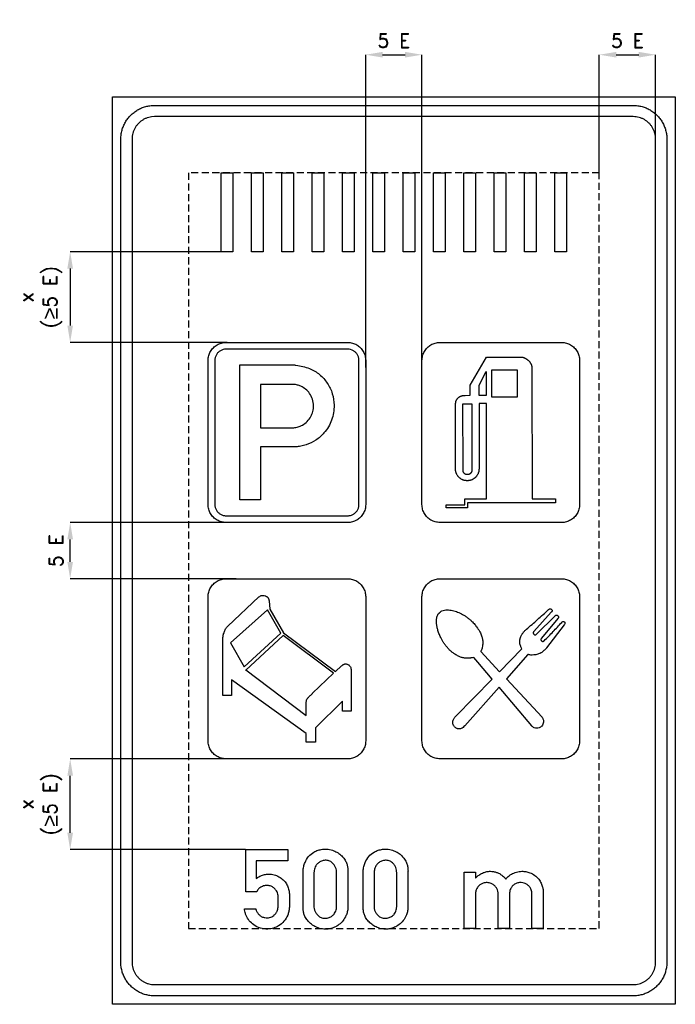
# Model space of a CAD drawing. Header units: millimetres. Extents: x 577 to 2906, y 933 to 4432.
import ezdxf

# ---------------------------------------------------------------- set-up
doc = ezdxf.new("R2010")
doc.units = ezdxf.units.MM
doc.header["$LTSCALE"] = 5
doc.linetypes.add('ČÁRKOVANÁX2', pattern=[1.5, 1, -0.5])
doc.layers.add('Kóty', color=2, linetype='Continuous')
doc.layers.add('Značka', color=7, linetype='Continuous')
doc.styles.get("Standard").update_dxf_attribs({"font": 'romand.shx', "height": 50})
doc.dimstyles.get("Standard").update_dxf_attribs({"dimtxt": 50, "dimasz": 60, "dimexe": 0.18, "dimexo": 0.0625, "dimgap": 25, "dimtad": 1, "dimdec": 0, "dimzin": 0, "dimdsep": 46, "dimtxsty": 'Standard', "dimcen": 0.09, "dimadec": 0, "dimazin": 0, "dimtfac": 1, "dimtdec": 0, "dimtofl": 0, "dimtmove": 0, "dimatfit": 3, "dimfxl": 1, "dimtolj": 1, "dimtzin": 0, "dimarcsym": 0})

# ---------------------------------------------------------------- blocks, each defined once
blk = doc.blocks.new('*D0')
at = {"layer": 'Defpoints', "color": 0, "transparency": 16777216}
for p in [(2836.4, 4307.7), (2636.4, 3887.7), (2836.4, 3909.2)]:
    blk.add_point(p, dxfattribs=at)
at = {"layer": 'Kóty', "color": 0, "lineweight": -2, "transparency": 16777216}
for p, q in [((2636.4, 3887.7), (2636.4, 4307.9)), ((2696.4, 4307.7), (2776.4, 4307.7)), ((2836.4, 3909.3), (2836.4, 4307.9))]:
    blk.add_line(p, q, dxfattribs=at)
at = {"layer": 'Kóty', "color": 0, "transparency": 16777216}
for points in [[(2696.4, 4317.7), (2696.4, 4297.7), (2636.4, 4307.7)], [(2776.4, 4317.7), (2776.4, 4297.7), (2836.4, 4307.7)]]:
    blk.add_solid(points, dxfattribs=at)
at = {"layer": 'Kóty', "color": 0, "transparency": 16777216, "insert": (2736.4, 4357.7), "char_height": 50, "attachment_point": 5}
blk.add_mtext('\\A1;5 E', dxfattribs=at)
blk = doc.blocks.new('*D1')
at = {"layer": 'Defpoints', "color": 0, "transparency": 16777216}
for p in [(756.4, 2645.2), (1345.2, 2645.2), (1346.2, 2445.2)]:
    blk.add_point(p, dxfattribs=at)
at = {"layer": 'Kóty', "color": 0, "lineweight": -2, "transparency": 16777216}
for p, q in [((1345.1, 2645.2), (756.2, 2645.2)), ((756.4, 2505.2), (756.4, 2585.2)), ((1346.1, 2445.2), (756.2, 2445.2))]:
    blk.add_line(p, q, dxfattribs=at)
at = {"layer": 'Kóty', "color": 0, "transparency": 16777216}
for points in [[(746.4, 2585.2), (766.4, 2585.2), (756.4, 2645.2)], [(746.4, 2505.2), (766.4, 2505.2), (756.4, 2445.2)]]:
    blk.add_solid(points, dxfattribs=at)
at = {"layer": 'Kóty', "color": 0, "transparency": 16777216, "insert": (706.4, 2545.2), "char_height": 50, "attachment_point": 5, "rotation": 90}
blk.add_mtext('\\A1;5 E', dxfattribs=at)
blk = doc.blocks.new('*D2')
at = {"layer": 'Defpoints', "color": 0, "transparency": 16777216}
for p in [(2006.4, 4307.7), (1806.4, 3195.5), (2006.4, 3195.5)]:
    blk.add_point(p, dxfattribs=at)
at = {"layer": 'Kóty', "color": 0, "lineweight": -2, "transparency": 16777216}
for p, q in [((1806.4, 3195.6), (1806.4, 4307.9)), ((1866.4, 4307.7), (1946.4, 4307.7)), ((2006.4, 3195.6), (2006.4, 4307.9))]:
    blk.add_line(p, q, dxfattribs=at)
at = {"layer": 'Kóty', "color": 0, "transparency": 16777216}
for points in [[(1866.4, 4317.7), (1866.4, 4297.7), (1806.4, 4307.7)], [(1946.4, 4317.7), (1946.4, 4297.7), (2006.4, 4307.7)]]:
    blk.add_solid(points, dxfattribs=at)
at = {"layer": 'Kóty', "color": 0, "transparency": 16777216, "insert": (1906.4, 4357.7), "char_height": 50, "attachment_point": 5}
blk.add_mtext('\\A1;5 E', dxfattribs=at)
blk = doc.blocks.new('*D3')
at = {"layer": 'Defpoints', "color": 0, "transparency": 16777216}
for p in [(1313.7, 3607.7), (756.4, 3285.2), (1313.7, 3285.2)]:
    blk.add_point(p, dxfattribs=at)
at = {"layer": 'Kóty', "color": 0, "lineweight": -2, "transparency": 16777216}
for p, q in [((1313.6, 3607.7), (756.2, 3607.7)), ((756.4, 3547.7), (756.4, 3345.2)), ((1313.6, 3285.2), (756.2, 3285.2))]:
    blk.add_line(p, q, dxfattribs=at)
at = {"layer": 'Kóty', "color": 0, "transparency": 16777216}
for points in [[(746.4, 3547.7), (766.4, 3547.7), (756.4, 3607.7)], [(746.4, 3345.2), (766.4, 3345.2), (756.4, 3285.2)]]:
    blk.add_solid(points, dxfattribs=at)
at = {"layer": 'Kóty', "color": 0, "transparency": 16777216, "insert": (651.6, 3446.4), "char_height": 50, "width": 304.646, "attachment_point": 5, "rotation": 90}
blk.add_mtext('\\A1;x\\P({\\fArial|b0|i0|c238|p34;\\H1.08333x;≥\\Fromand|c238;\\H0.92308x;5 E)}', dxfattribs=at)
blk = doc.blocks.new('*D4')
at = {"layer": 'Defpoints', "color": 0, "transparency": 16777216}
for p in [(756.4, 1805.2), (1345.3, 1805.2), (1380, 1482.7)]:
    blk.add_point(p, dxfattribs=at)
at = {"layer": 'Kóty', "color": 0, "lineweight": -2, "transparency": 16777216}
for p, q in [((1345.2, 1805.2), (756.2, 1805.2)), ((756.4, 1542.7), (756.4, 1745.2)), ((1379.9, 1482.7), (756.2, 1482.7))]:
    blk.add_line(p, q, dxfattribs=at)
at = {"layer": 'Kóty', "color": 0, "transparency": 16777216}
for points in [[(746.4, 1745.2), (766.4, 1745.2), (756.4, 1805.2)], [(746.4, 1542.7), (766.4, 1542.7), (756.4, 1482.7)]]:
    blk.add_solid(points, dxfattribs=at)
at = {"layer": 'Kóty', "color": 0, "transparency": 16777216, "insert": (651.6, 1643.9), "char_height": 50, "width": 312.556, "attachment_point": 5, "rotation": 90}
blk.add_mtext('\\A1;x\\P({\\fArial|b0|i0|c238|p34;\\H1.08333x;≥\\Fromand|c238;\\H0.92308x;5 E)}', dxfattribs=at)

msp = doc.modelspace()

# ---------------------------------------------------------------- linework, layer by layer
at = {"layer": 'Značka', "color": 5}
for points in [[(906.4, 932.7), (906.4, 4157.7), (2906.4, 4157.7), (2906.4, 932.7), (906.4, 932.7)], [(1292.4, 3607.7), (1292.4, 3887.6), (1334.9, 3887.6), (1334.9, 3607.7), (1292.4, 3607.7)], [(1400.2, 3607.7), (1400.2, 3887.6), (1442.6, 3887.6), (1442.6, 3607.7), (1400.2, 3607.7)], [(1508, 3607.7), (1508, 3887.6), (1550.4, 3887.6), (1550.4, 3607.7), (1508, 3607.7)], [(1615.7, 3607.7), (1615.7, 3887.6), (1658.2, 3887.6), (1658.2, 3607.7), (1615.7, 3607.7)], [(1723.5, 3607.7), (1723.5, 3887.6), (1766, 3887.6), (1766, 3607.7), (1723.5, 3607.7)], [(1831.3, 3607.7), (1831.3, 3887.6), (1873.7, 3887.6), (1873.7, 3607.7), (1831.3, 3607.7)], [(1939.1, 3607.7), (1939.1, 3887.6), (1981.5, 3887.6), (1981.5, 3607.7), (1939.1, 3607.7)], [(2046.8, 3607.7), (2046.8, 3887.6), (2089.3, 3887.6), (2089.3, 3607.7), (2046.8, 3607.7)], [(2154.6, 3607.7), (2154.6, 3887.6), (2197, 3887.6), (2197, 3607.7), (2154.6, 3607.7)], [(2262.4, 3607.7), (2262.4, 3887.6), (2304.8, 3887.6), (2304.8, 3607.7), (2262.4, 3607.7)], [(2370.1, 3607.7), (2370.1, 3887.6), (2412.6, 3887.6), (2412.6, 3607.7), (2370.1, 3607.7)], [(2477.9, 3607.7), (2477.9, 3887.6), (2520.4, 3887.6), (2520.4, 3607.7), (2477.9, 3607.7)]]:
    msp.add_lwpolyline(points, dxfattribs=at)
for points in [[(1056.4, 962.7), (1055.9, 962.7), (1055.5, 962.7, -0.032207), (1040, 963.8, -0.035399), (1024.7, 966.9, -0.036245), (1010, 971.9, -0.034411), (996.1, 978.9, -0.033707), (983.2, 987.5, -0.034086), (971.5, 997.8, -0.03418), (961.2, 1009.5, -0.034255), (952.6, 1022.4, -0.03402), (945.7, 1036.3, -0.033375), (940.6, 1051, -0.034152), (937.4, 1066.2, -0.036782), (936.4, 1081.7), (936.4, 1082.2), (936.4, 1082.7), (936.4, 4007.7), (936.4, 4008.1), (936.4, 4008.6, -0.032207), (937.5, 4024.1, -0.035399), (940.6, 4039.3, -0.036245), (945.6, 4054.1, -0.034411), (952.6, 4067.9, -0.033707), (961.3, 4080.9, -0.034086), (971.5, 4092.5, -0.03418), (983.2, 4102.8, -0.034255), (996.1, 4111.4, -0.03402), (1010, 4118.4, -0.033375), (1024.7, 4123.4, -0.034152), (1040, 4126.6, -0.036782), (1055.5, 4127.7), (1055.9, 4127.7), (1056.4, 4127.7), (2756.4, 4127.7), (2756.9, 4127.7), (2757.3, 4127.7, -0.032207), (2772.8, 4126.6, -0.035399), (2788.1, 4123.4, -0.036245), (2802.8, 4118.4, -0.034411), (2816.7, 4111.4, -0.033707), (2829.6, 4102.8, -0.034086), (2841.2, 4092.5, -0.03418), (2851.5, 4080.9, -0.034255), (2860.2, 4067.9, -0.03402), (2867.1, 4054.1, -0.033375), (2872.1, 4039.3, -0.034152), (2875.4, 4024.1, -0.036782), (2876.4, 4008.6), (2876.4, 4008.1), (2876.4, 4007.7), (2876.4, 1082.7), (2876.4, 1082.2), (2876.4, 1081.7, -0.032207), (2875.3, 1066.2, -0.035399), (2872.1, 1051, -0.036245), (2867.2, 1036.3, -0.034411), (2860.2, 1022.4, -0.033707), (2851.5, 1009.5, -0.034086), (2841.2, 997.8, -0.03418), (2829.6, 987.5, -0.034255), (2816.7, 978.9, -0.03402), (2802.8, 972, -0.033375), (2788.1, 966.9, -0.034152), (2772.8, 963.7, -0.036782), (2757.3, 962.7), (2756.9, 962.7), (2756.4, 962.7), (1056.4, 962.7)], [(1056.4, 1002.7), (2756.4, 1002.7), (2756.7, 1002.7), (2757, 1002.7, 0.032183), (2767.4, 1003.4, 0.035493), (2777.5, 1005.5, 0.036297), (2787.3, 1008.8, 0.034425), (2796.6, 1013.5, 0.033754), (2805.2, 1019.2, 0.034097), (2813, 1026.1, 0.034211), (2819.8, 1033.9, 0.03418), (2825.6, 1042.5, 0.034014), (2830.2, 1051.8, 0.03347), (2833.6, 1061.6, 0.034124), (2835.7, 1071.7, 0.036764), (2836.4, 1082), (2836.4, 1082.4), (2836.4, 1082.7), (2836.4, 4007.7), (2836.4, 4008), (2836.4, 4008.3, 0.032183), (2835.7, 4018.6, 0.035493), (2833.6, 4028.8, 0.036297), (2830.2, 4038.6, 0.034425), (2825.6, 4047.9, 0.033754), (2819.8, 4056.5, 0.034097), (2813, 4064.2, 0.034211), (2805.2, 4071.1, 0.03418), (2796.6, 4076.9, 0.034014), (2787.3, 4081.5, 0.03347), (2777.5, 4084.8, 0.034124), (2767.3, 4087, 0.036764), (2757, 4087.7), (2756.7, 4087.7), (2756.4, 4087.7), (1056.4, 4087.7), (1056.1, 4087.7), (1055.8, 4087.7), (1045.4, 4086.9, 0.035493), (1035.3, 4084.8, 0.036297), (1025.5, 4081.5, 0.034425), (1016.2, 4076.9, 0.033754), (1007.6, 4071.1, 0.034097), (999.8, 4064.2, 0.034211), (993, 4056.5, 0.03418), (987.2, 4047.9, 0.034014), (982.6, 4038.6, 0.03347), (979.2, 4028.8, 0.034124), (977.1, 4018.6, 0.036764), (976.4, 4008.3, 0.001553), (976.4, 4008), (976.4, 4007.7), (976.4, 1082.7), (976.4, 1082.4), (976.4, 1082, 0.032183), (977.1, 1071.7, 0.035493), (979.2, 1061.6, 0.036297), (982.5, 1051.7, 0.034425), (987.2, 1042.5, 0.033754), (993, 1033.9, 0.034097), (999.8, 1026.1, 0.034211), (1007.6, 1019.2, 0.03418), (1016.2, 1013.5, 0.034014), (1025.5, 1008.9, 0.03347), (1035.3, 1005.5, 0.034124), (1045.4, 1003.4, 0.036764), (1055.8, 1002.7), (1056.1, 1002.7), (1056.4, 1002.7)], [(1310.4, 2645.2), (1310.1, 2645.2), (1309.9, 2645.2, -0.032205), (1301.6, 2645.8, -0.035467), (1293.5, 2647.4, -0.036263), (1285.7, 2650.1, -0.034446), (1278.2, 2653.8, -0.033748), (1271.4, 2658.4, -0.034108), (1265.1, 2663.9, -0.034171), (1259.6, 2670.1, -0.034262), (1255.1, 2677, -0.034003), (1251.3, 2684.4, -0.033458), (1248.7, 2692.3, -0.034145), (1246.9, 2700.4, -0.036754), (1246.4, 2708.7), (1246.4, 2708.9), (1246.4, 2709.2), (1246.4, 3221.2), (1246.4, 3221.4), (1246.4, 3221.7, -0.032205), (1247, 3229.9, -0.035467), (1248.7, 3238.1, -0.036263), (1251.3, 3245.9, -0.034446), (1255.1, 3253.3, -0.033748), (1259.7, 3260.2, -0.034108), (1265.1, 3266.4, -0.034171), (1271.4, 3271.9, -0.034262), (1278.2, 3276.5, -0.034003), (1285.7, 3280.2, -0.033458), (1293.5, 3282.9, -0.034145), (1301.6, 3284.6, -0.036754), (1309.9, 3285.2), (1310.1, 3285.2), (1310.4, 3285.2), (1742.4, 3285.2), (1742.6, 3285.2), (1742.9, 3285.2, -0.032205), (1751.2, 3284.6, -0.035467), (1759.3, 3282.9, -0.036263), (1767.1, 3280.3, -0.034446), (1774.5, 3276.5, -0.033748), (1781.4, 3271.9, -0.034108), (1787.6, 3266.4, -0.034171), (1793.1, 3260.2, -0.034262), (1797.7, 3253.3, -0.034003), (1801.4, 3245.9, -0.033458), (1804.1, 3238.1, -0.034145), (1805.8, 3229.9, -0.036754), (1806.4, 3221.7), (1806.4, 3221.4), (1806.4, 3221.2), (1806.4, 2709.2), (1806.4, 2708.9), (1806.4, 2708.7, -0.032205), (1805.8, 2700.4, -0.035467), (1804.1, 2692.3, -0.036263), (1801.5, 2684.4, -0.034446), (1797.7, 2677, -0.033748), (1793.1, 2670.1, -0.034108), (1787.6, 2663.9, -0.034171), (1781.4, 2658.4, -0.034262), (1774.5, 2653.8, -0.034003), (1767.1, 2650.1, -0.033458), (1759.3, 2647.4, -0.034145), (1751.2, 2645.7, -0.036754), (1742.9, 2645.2), (1742.6, 2645.2), (1742.4, 2645.2), (1310.4, 2645.2)], [(1310.4, 2669.2), (1742.4, 2669.2), (1742.6, 2669.2), (1742.7, 2669.2, 0.032279), (1747.9, 2669.5, 0.035412), (1752.9, 2670.6, 0.036204), (1757.9, 2672.3, 0.034382), (1762.5, 2674.6, 0.03369), (1766.8, 2677.5, 0.034129), (1770.7, 2680.9, 0.03425), (1774.1, 2684.8, 0.034301), (1777, 2689.1, 0.034032), (1779.3, 2693.7, 0.033364), (1781, 2698.6, 0.034117), (1782, 2703.7, 0.036723), (1782.4, 2708.9), (1782.4, 2709), (1782.4, 2709.2), (1782.4, 3221.2), (1782.4, 3221.3), (1782.4, 3221.5, 0.032279), (1782, 3226.7, 0.035412), (1781, 3231.7, 0.036204), (1779.3, 3236.6, 0.034382), (1777, 3241.3, 0.03369), (1774.1, 3245.6, 0.034129), (1770.7, 3249.5, 0.03425), (1766.8, 3252.9, 0.034301), (1762.5, 3255.8, 0.034032), (1757.9, 3258.1), (1752.9, 3259.8), (1747.9, 3260.8), (1742.7, 3261.2), (1742.6, 3261.2), (1742.4, 3261.2), (1310.4, 3261.2), (1310.2, 3261.2), (1310.1, 3261.2), (1304.9, 3260.8), (1299.8, 3259.8), (1294.9, 3258.1), (1290.3, 3255.8), (1286, 3252.9), (1282.1, 3249.5, 0.03425), (1278.7, 3245.6, 0.034301), (1275.8, 3241.3, 0.034032), (1273.5, 3236.6, 0.033364), (1271.8, 3231.7, 0.034117), (1270.7, 3226.7, 0.036723), (1270.4, 3221.5), (1270.4, 3221.3), (1270.4, 3221.2), (1270.4, 2709.2), (1270.4, 2709), (1270.4, 2708.9, 0.032279), (1270.8, 2703.7, 0.035412), (1271.8, 2698.6, 0.036204), (1273.5, 2693.7, 0.034382), (1275.8, 2689.1, 0.03369), (1278.7, 2684.8, 0.034129), (1282.1, 2680.9, 0.03425), (1286, 2677.5, 0.034301), (1290.3, 2674.6, 0.034032), (1294.9, 2672.3, 0.033364), (1299.8, 2670.6, 0.034117), (1304.9, 2669.5, 0.036723), (1310.1, 2669.2), (1310.2, 2669.2), (1310.4, 2669.2)], [(1358.8, 2725.2), (1358.8, 3205.2), (1552.9, 3205.2), (1555.8, 3204.8), (1558.7, 3204.4, -0.025356), (1583.3, 3199.9, -0.042941), (1607, 3192.2, -0.079593), (1642.4, 3171, -0.076485), (1669.8, 3139.9, -0.076894), (1687.8, 3102.9, -0.075727), (1694, 3062.1, -0.094029), (1685.4, 3009.3, -0.098357), (1658.1, 2963.6, -0.073304), (1629.2, 2937.9, -0.067683), (1594.3, 2921.2, -0.034219), (1576.2, 2916.2, -0.037913), (1557.7, 2913.9), (1554.6, 2913.7), (1551.5, 2913.6), (1432.3, 2913.6), (1432.3, 2725.2), (1358.8, 2725.2)], [(1432.3, 3136.2), (1432.3, 2981.8), (1546, 2981.8), (1548.2, 2981.8), (1550.5, 2981.9, 0.067141), (1566.4, 2984.7, 0.057706), (1581.4, 2991.5, 0.0717), (1598.6, 3004.6, 0.074477), (1611.3, 3021.9, 0.068296), (1618.6, 3040.1, 0.065355), (1620.8, 3059.6, 0.077208), (1617.4, 3082.9, 0.083725), (1606.9, 3103.8, 0.073367), (1593, 3118.8, 0.06606), (1575.5, 3129.4, 0.0427), (1563.6, 3133.8, 0.049276), (1551.3, 3136), (1549.4, 3136.1), (1547.5, 3136.2), (1432.3, 3136.2)], [(1415.8, 1272.5), (1416.3, 1270.7, 0.007318), (1416.8, 1268.9, 0.061332), (1421.4, 1258.8, 0.076004), (1428.5, 1250.2, 0.081259), (1437.6, 1244, 0.074064), (1448.3, 1240.8, 0.102531), (1465.1, 1241.3, 0.117009), (1479.8, 1248.6, 0.072349), (1486.7, 1255.5, 0.058784), (1491.6, 1264.1, 0.043769), (1494, 1271.2, 0.050777), (1495.1, 1278.5, 0.011099), (1495.2, 1280.5, 0.003937), (1495.2, 1282.5), (1495.2, 1316.4, 0.008724), (1494.9, 1320.4, 0.026054), (1494.3, 1324.3, 0.068263), (1491.4, 1332.4, 0.054023), (1486.5, 1339.7, 0.069298), (1477.9, 1348, 0.080565), (1467.4, 1353.3, 0.097793), (1453.4, 1355.3, 0.091189), (1439.4, 1351.9, 0.08551), (1428.2, 1345.2, 0.103686), (1420.5, 1335.2, 0.009834), (1419.9, 1333.9), (1419.3, 1332.7), (1380, 1332.7), (1380, 1482.7), (1530, 1482.7), (1530, 1442.7), (1417.4, 1442.7), (1417.4, 1379.7), (1422.1, 1382.9, -0.015325), (1426.8, 1385.8, -0.051772), (1440, 1391.7, -0.052683), (1454.2, 1394.8, -0.065752), (1472.2, 1394.7, -0.065538), (1489.6, 1390.1, -0.069367), (1506.3, 1380.9, -0.07137), (1519.8, 1367.4, -0.059641), (1528.3, 1353.6, -0.053818), (1533.4, 1338.3, -0.024784), (1534.7, 1332, -0.033732), (1535.1, 1325.7, -0.004041), (1535.1, 1324.9), (1535.1, 1324), (1535.1, 1279.1, -0.001948), (1535.1, 1277.1, -0.005616), (1535, 1275.1, -0.045354), (1533.2, 1262.3, -0.043716), (1529.2, 1249.9, -0.080893), (1516.1, 1228.3, -0.084539), (1496.8, 1211.9, -0.069806), (1478.6, 1203.5, -0.066783), (1458.7, 1200.2, -0.084614), (1432.4, 1203.3, -0.088717), (1408.6, 1215, -0.074202), (1392.7, 1229.8, -0.070962), (1381.6, 1248.5, -0.035735), (1378, 1258.5, -0.037154), (1375.9, 1268.9, -0.004816), (1375.7, 1270.7), (1375.4, 1272.5), (1415.8, 1272.5)], [(1584.1, 1401.6, -0.001946), (1584.1, 1404.1, -0.005841), (1584.1, 1406.6, -0.048991), (1586, 1421.9, -0.049973), (1590.8, 1436.7, -0.079537), (1603.7, 1457.8, -0.089083), (1622.6, 1473.5, -0.059792), (1637, 1480.2, -0.052047), (1652.7, 1483.5, -0.062051), (1673.1, 1483.5, -0.064512), (1692.8, 1478.5, -0.055413), (1708, 1470.9, -0.055497), (1721.2, 1460.1, -0.051089), (1730.9, 1448.4, -0.054924), (1737.9, 1435, -0.045234), (1741.5, 1423.5, -0.045956), (1742.9, 1411.6, -0.012282), (1743, 1407.5, -0.004097), (1742.9, 1403.3), (1742.9, 1281.2), (1743, 1278.7, -0.007006), (1742.9, 1276.2, -0.051791), (1741.1, 1261.7, -0.049698), (1736.3, 1247.8, -0.066795), (1725.8, 1230.3, -0.065907), (1711.2, 1216.1, -0.061119), (1695.4, 1206.4, -0.06415), (1677.8, 1201, -0.069679), (1657.5, 1199.9, -0.067452), (1637.6, 1204.3, -0.056806), (1621.6, 1211.9, -0.049597), (1607.5, 1222.7, -0.048083), (1596.9, 1234.3, -0.065868), (1589.1, 1247.8, -0.054786), (1585.4, 1260.1, -0.04234), (1584.1, 1272.9, -0.009071), (1584.1, 1277.1, -0.00304), (1584.1, 1281.3), (1584.1, 1401.6)], [(1797.8, 1401.6, -0.001752), (1797.8, 1404.1, -0.006035), (1797.8, 1406.6, -0.048991), (1799.6, 1421.9, -0.049973), (1804.5, 1436.7, -0.079521), (1817.3, 1457.8, -0.089094), (1836.2, 1473.5, -0.059818), (1850.7, 1480.2, -0.052042), (1866.3, 1483.5, -0.062049), (1886.7, 1483.5, -0.064512), (1906.4, 1478.5, -0.055413), (1921.7, 1470.9, -0.055497), (1934.9, 1460.1, -0.051114), (1944.6, 1448.4, -0.054895), (1951.6, 1435, -0.045234), (1955.2, 1423.5, -0.045956), (1956.6, 1411.6, -0.012399), (1956.7, 1407.5), (1956.6, 1403.3), (1956.6, 1281.2), (1956.6, 1278.7), (1956.6, 1276.2, -0.051824), (1954.7, 1261.7, -0.04973), (1949.9, 1247.8, -0.066795), (1939.5, 1230.3, -0.065889), (1924.8, 1216.1, -0.061119), (1909, 1206.4, -0.06416), (1891.4, 1201, -0.069679), (1871.1, 1199.9, -0.067463), (1851.3, 1204.3, -0.056806), (1835.3, 1211.9, -0.049579), (1821.2, 1222.7, -0.048061), (1810.5, 1234.3, -0.065894), (1802.8, 1247.8, -0.05475), (1799.1, 1260.1, -0.04234), (1797.8, 1272.9, -0.009304), (1797.7, 1277.1), (1797.8, 1281.2), (1797.8, 1401.6)], [(1622.6, 1401.6), (1622.6, 1281.2, 0.003482), (1622.6, 1279.6, 0.009913), (1622.6, 1277.9, 0.073841), (1624.5, 1267.5, 0.05955), (1629.3, 1257.8, 0.07073), (1637.2, 1247.9, 0.094666), (1647.7, 1241.1, 0.108457), (1661.7, 1238.4, 0.087579), (1676.1, 1241.1, 0.078162), (1687.5, 1247, 0.088212), (1696.1, 1256.2, 0.06176), (1700.2, 1263.8, 0.061117), (1702.3, 1272.2, 0.025217), (1702.7, 1276.7, 0.008363), (1702.8, 1281.3), (1702.8, 1401.6, 0.005442), (1702.5, 1405.6, 0.016443), (1702.1, 1409.5, 0.058329), (1699.5, 1419.3, 0.064675), (1694.5, 1428.3, 0.088044), (1685, 1437.9, 0.097898), (1672.7, 1443.4, 0.09982), (1659.1, 1444.2, 0.088224), (1646, 1440.1, 0.074157), (1636.3, 1433.5, 0.075661), (1629.1, 1424.5, 0.052657), (1625.5, 1416.9, 0.046112), (1623.4, 1408.8, 0.014302), (1622.9, 1405.2, 0.004876), (1622.6, 1401.6)], [(1836.2, 1401.6), (1836.2, 1281.2), (1836.2, 1279.6), (1836.2, 1277.9, 0.073932), (1838.2, 1267.5, 0.05955), (1842.9, 1257.8, 0.070702), (1850.8, 1247.9, 0.094623), (1861.3, 1241.1, 0.108444), (1875.3, 1238.4, 0.087583), (1889.7, 1241.1, 0.078127), (1901.1, 1247, 0.088156), (1909.8, 1256.2, 0.06176), (1913.9, 1263.8, 0.061117), (1916, 1272.2, 0.025111), (1916.4, 1276.7, 0.00847), (1916.5, 1281.3), (1916.5, 1401.6, 0.005564), (1916.2, 1405.6, 0.016688), (1915.8, 1409.5, 0.058376), (1913.1, 1419.3, 0.064715), (1908.1, 1428.3, 0.088095), (1898.6, 1437.9, 0.097887), (1886.4, 1443.4, 0.09982), (1872.8, 1444.2, 0.08821), (1859.6, 1440.1, 0.074136), (1850, 1433.5, 0.075661), (1842.8, 1424.5, 0.052603), (1839.1, 1416.9, 0.046056), (1837.1, 1408.8, 0.014302), (1836.6, 1405.2, 0.004876), (1836.2, 1401.6)], [(2156.6, 1202.7), (2156.6, 1402.8), (2196.8, 1402.8), (2196.8, 1380.5), (2199, 1382.9, -0.009611), (2201.2, 1385.3, -0.053845), (2212.1, 1394.2, -0.054649), (2224.8, 1400.6, -0.049752), (2236.8, 1404.2, -0.049903), (2249.4, 1405.4, -0.044603), (2260.5, 1404.5, -0.045349), (2271.3, 1401.6, -0.041575), (2281.2, 1397.2, -0.034743), (2290.4, 1391.4, -0.023497), (2295.4, 1387.4, -0.033564), (2299.9, 1382.9, -0.015052), (2302.1, 1380.4), (2304.1, 1377.7), (2306.5, 1380.5, -0.011388), (2308.9, 1383.3, -0.072049), (2323.9, 1395, -0.066488), (2341.6, 1402.3, -0.035498), (2351.4, 1404.5, -0.035857), (2361.3, 1405.3, -0.050533), (2375.6, 1404.2, -0.049646), (2389.5, 1400.2, -0.068268), (2407, 1390.7, -0.073302), (2421.1, 1376.9, -0.056821), (2429.5, 1363.7, -0.048824), (2434.9, 1349.1, -0.019152), (2436.2, 1343.7, -0.025118), (2437, 1338.3), (2437.2, 1335.8), (2437.3, 1333.3), (2437.3, 1202.7), (2397.2, 1202.7), (2397.2, 1325.3), (2397.1, 1326.8), (2397.1, 1328.3, 0.050206), (2395.8, 1335.7, 0.050925), (2393.1, 1342.8, 0.067734), (2387.5, 1351.4, 0.06689), (2379.9, 1358.1, 0.073561), (2369.9, 1363.3, 0.074324), (2358.8, 1365.3, 0.080735), (2346.6, 1364.1, 0.080629), (2335.4, 1359.1, 0.070472), (2327.3, 1352.5, 0.07539), (2321.6, 1343.9, 0.050759), (2318.8, 1336.6, 0.03291), (2317.3, 1329), (2317.2, 1327.9), (2317, 1326.8), (2317, 1202.7), (2276.9, 1202.7), (2276.9, 1326.1), (2276.9, 1327.7), (2276.8, 1329.4, 0.07375), (2274.5, 1339.4, 0.06908), (2269.4, 1348.4, 0.07473), (2261.6, 1356.6, 0.073728), (2251.8, 1362.2, 0.089033), (2238, 1365.3, 0.093636), (2224.1, 1363.3, 0.073346), (2214.6, 1358.9, 0.071121), (2206.8, 1352, 0.077014), (2200.3, 1342, 0.077986), (2197.1, 1330.6), (2196.9, 1329.1), (2196.8, 1327.6), (2196.8, 1202.7), (2156.6, 1202.7)]]:
    msp.add_lwpolyline(points, format="xyb", dxfattribs=at)
at = {"layer": 'Značka', "color": 6, "linetype": 'ČÁRKOVANÁX2', "ltscale": 5}
msp.add_lwpolyline([(2636.4, 3887.7), (1176.4, 3887.7), (1176.4, 1202.7), (2636.4, 1202.7), (2636.4, 3887.7)], dxfattribs=at)
at = {"layer": 'Značka', "color": 251}
for points in [[(2070.4, 2645.2), (2070.1, 2645.2), (2069.9, 2645.2, -0.032205), (2061.6, 2645.8, -0.035467), (2053.5, 2647.4, -0.036263), (2045.7, 2650.1, -0.034446), (2038.2, 2653.8, -0.033748), (2031.4, 2658.4, -0.034108), (2025.1, 2663.9, -0.034171), (2019.6, 2670.1, -0.034262), (2015.1, 2677, -0.034003), (2011.3, 2684.4, -0.033458), (2008.7, 2692.3, -0.034145), (2006.9, 2700.4, -0.036754), (2006.4, 2708.7), (2006.4, 2708.9), (2006.4, 2709.2), (2006.4, 3221.2), (2006.4, 3221.4), (2006.4, 3221.7, -0.032205), (2007, 3229.9, -0.035467), (2008.7, 3238.1, -0.036263), (2011.3, 3245.9, -0.034446), (2015.1, 3253.3, -0.033748), (2019.7, 3260.2, -0.034108), (2025.1, 3266.4, -0.034171), (2031.4, 3271.9, -0.034262), (2038.2, 3276.5, -0.034003), (2045.7, 3280.2, -0.033458), (2053.5, 3282.9, -0.034145), (2061.6, 3284.6, -0.036754), (2069.9, 3285.2), (2070.1, 3285.2), (2070.4, 3285.2), (2502.4, 3285.2), (2502.6, 3285.2), (2502.9, 3285.2, -0.032205), (2511.2, 3284.6, -0.035467), (2519.3, 3282.9, -0.036263), (2527.1, 3280.3, -0.034446), (2534.5, 3276.5, -0.033748), (2541.4, 3271.9, -0.034108), (2547.6, 3266.4, -0.034171), (2553.1, 3260.2, -0.034262), (2557.7, 3253.3, -0.034003), (2561.4, 3245.9, -0.033458), (2564.1, 3238.1, -0.034145), (2565.8, 3229.9, -0.036754), (2566.4, 3221.7), (2566.4, 3221.4), (2566.4, 3221.2), (2566.4, 2709.2), (2566.4, 2708.9), (2566.4, 2708.7, -0.032205), (2565.8, 2700.4, -0.035467), (2564.1, 2692.3, -0.036263), (2561.5, 2684.4, -0.034446), (2557.7, 2677, -0.033748), (2553.1, 2670.1, -0.034108), (2547.6, 2663.9, -0.034171), (2541.4, 2658.4, -0.034262), (2534.5, 2653.8, -0.034003), (2527.1, 2650.1, -0.033458), (2519.3, 2647.4, -0.034145), (2511.2, 2645.7, -0.036754), (2502.9, 2645.2), (2502.6, 2645.2), (2502.4, 2645.2), (2070.4, 2645.2)], [(2480.5, 2715), (2168.5, 2715.5), (2168.5, 2697.2), (2092.3, 2697.2), (2092.3, 2708), (2158.2, 2708), (2158.2, 2729.6), (2235.8, 2729.6), (2235.8, 3067.8), (2209, 3067.8), (2209, 2836.7), (2209, 2834.3), (2209, 2834.2), (2209, 2834.1), (2208.8, 2833.2), (2208.7, 2832.4), (2208.6, 2831.6), (2208.6, 2830.9), (2208.5, 2830.1), (2208.4, 2829.4), (2208.4, 2828.8), (2208.3, 2828.2), (2208.2, 2827.5), (2208.1, 2826.8), (2207.8, 2825.6), (2207.6, 2824.4), (2207.3, 2823.3), (2206.9, 2822.3), (2206.5, 2821.2), (2206.1, 2820.2), (2205.8, 2819.3), (2205.4, 2818.5), (2204.8, 2817.5), (2204.3, 2816.5), (2203.6, 2815.2), (2202.9, 2813.9), (2202.2, 2812.8), (2201.5, 2811.8), (2200.8, 2810.8), (2200.1, 2809.9), (2199.5, 2809.1), (2198.9, 2808.4), (2198.1, 2807.5), (2197.2, 2806.6), (2196.2, 2805.5), (2195.1, 2804.3), (2194.1, 2803.4), (2193, 2802.6), (2192, 2801.8), (2190.9, 2801), (2190, 2800.4), (2189.1, 2799.9), (2188, 2799.3), (2186.9, 2798.6), (2185.5, 2797.9), (2184.1, 2797.1), (2182.9, 2796.6), (2181.7, 2796.1), (2180.5, 2795.7), (2179.3, 2795.3), (2178.4, 2795), (2177.4, 2794.8), (2176.3, 2794.6), (2175.1, 2794.4), (2173.3, 2794.1), (2171.5, 2793.9), (2170, 2793.8), (2168.5, 2793.7), (2167, 2793.7), (2165.5, 2793.8), (2164.3, 2793.8), (2163.1, 2794), (2161.6, 2794.2), (2160.1, 2794.4), (2158.2, 2794.7), (2156.3, 2795), (2154.7, 2795.4), (2153.1, 2795.9), (2151.5, 2796.4), (2149.9, 2797.1), (2148.7, 2797.6), (2147.5, 2798.2), (2146, 2799.1), (2144.5, 2800.1), (2143, 2801.1), (2141.6, 2802.2), (2140.4, 2803.2), (2139.2, 2804.3), (2138.1, 2805.4), (2137, 2806.5), (2136.1, 2807.4), (2135.3, 2808.4), (2134.2, 2809.6), (2133.3, 2810.9), (2132.2, 2812.4), (2131.3, 2813.9), (2130.6, 2815.2), (2129.9, 2816.5), (2129.2, 2817.8), (2128.7, 2819.1), (2128.2, 2820.2), (2127.9, 2821.2), (2127.5, 2822.6), (2127.1, 2824), (2126.7, 2825.3), (2126.3, 2826.5, -0.02549), (2126.1, 2827.6), (2126, 2828.8), (2125.9, 2829.9), (2125.8, 2831.1), (2125.8, 2832), (2125.7, 2833), (2125.7, 2834.1), (2125.7, 2835.3), (2125.7, 2836.4), (2125.7, 2837.6), (2125.7, 2838.5), (2125.7, 2839.4), (2125.7, 2840.3), (2125.7, 2841.1), (2125.7, 2841.8), (2125.7, 2842.5), (2125.7, 2843.2), (2125.7, 2844), (2125.7, 2844.1), (2125.7, 2844.2), (2125.7, 3055.1), (2125.7, 3062.2), (2125.7, 3062.3), (2125.7, 3062.5), (2125.7, 3063.5), (2125.7, 3064.5, -0.001516), (2125.7, 3065.5, -0.002526), (2125.8, 3066.5, -0.003635), (2125.8, 3067.4, -0.005162), (2125.9, 3068.4), (2125.9, 3069.1), (2126, 3069.8), (2126.1, 3070.7), (2126.2, 3071.6), (2126.4, 3072.8), (2126.6, 3074), (2126.9, 3075), (2127.1, 3076.1), (2127.4, 3077.1), (2127.8, 3078.1), (2128.1, 3078.9), (2128.5, 3079.6), (2128.9, 3080.6), (2129.5, 3081.4), (2130, 3082.1), (2130.5, 3082.8), (2131, 3083.4), (2131.4, 3083.9), (2131.9, 3084.5), (2132.3, 3085), (2132.7, 3085.5), (2133.1, 3085.9), (2133.7, 3086.5), (2134.2, 3087.1), (2135.3, 3088.2), (2136.4, 3089.3), (2137.4, 3090.2), (2138.4, 3091.1), (2139.5, 3091.8), (2140.7, 3092.6), (2141.6, 3093.1), (2142.5, 3093.6), (2143.8, 3094.1), (2145, 3094.6), (2146.2, 3095), (2147.4, 3095.5), (2148.4, 3095.7), (2149.4, 3095.9), (2150.3, 3096.1), (2151.3, 3096.3), (2152.1, 3096.4), (2152.9, 3096.4), (2153.8, 3096.5), (2154.6, 3096.5), (2154.7, 3096.5), (2154.9, 3096.5), (2160.1, 3096.9), (2177.5, 3097.4), (2177.5, 3133.6), (2235.3, 3233.2), (2362.4, 3233.2), (2362.5, 3233.1), (2362.6, 3233.1), (2363.3, 3232.8), (2364.1, 3232.6), (2364.8, 3232.3), (2365.5, 3232.1), (2366.2, 3231.9), (2366.9, 3231.7), (2367.5, 3231.5), (2368, 3231.3), (2368.7, 3231.1), (2369.4, 3230.8), (2370.5, 3230.3), (2371.5, 3229.8), (2372.4, 3229.4), (2373.3, 3228.9), (2374.2, 3228.5), (2375.1, 3228), (2375.7, 3227.6), (2376.4, 3227.2), (2377.1, 3226.7), (2377.9, 3226.1), (2378.8, 3225.5), (2379.8, 3224.8), (2380.5, 3224.2), (2381.2, 3223.6), (2381.9, 3223.1), (2382.5, 3222.5), (2383.1, 3222.1), (2383.6, 3221.6), (2384.3, 3221.1), (2385, 3220.5), (2385.8, 3219.7), (2386.6, 3218.8), (2387.3, 3218.1), (2388, 3217.3), (2388.6, 3216.6), (2389.2, 3215.9), (2389.7, 3215.2), (2390.1, 3214.6), (2390.6, 3213.8), (2391.1, 3213), (2391.9, 3211.6), (2392.7, 3210.2), (2393.3, 3209), (2393.9, 3207.8), (2394.4, 3206.5), (2394.9, 3205.3), (2395.2, 3204.3), (2395.6, 3203.3), (2395.9, 3202), (2396.2, 3200.8), (2396.4, 3199.6), (2396.6, 3198.4), (2396.7, 3197.4), (2396.8, 3196.4), (2396.9, 3195.4), (2397, 3194.4), (2397.1, 3193.7), (2397.1, 3192.9), (2397.2, 3192), (2397.2, 3191.2), (2397.2, 3191), (2397.2, 3190.9), (2397.7, 2729.6), (2480.5, 2729.6), (2480.5, 2715.5), (2480.5, 2715)], [(1310.4, 1805.2), (1310.1, 1805.2), (1309.9, 1805.2, -0.032205), (1301.6, 1805.8, -0.035467), (1293.5, 1807.4, -0.036263), (1285.7, 1810.1, -0.034446), (1278.2, 1813.8, -0.033748), (1271.4, 1818.4, -0.034108), (1265.1, 1823.9, -0.034171), (1259.6, 1830.1, -0.034262), (1255.1, 1837, -0.034003), (1251.3, 1844.4, -0.033458), (1248.7, 1852.3, -0.034145), (1246.9, 1860.4, -0.036754), (1246.4, 1868.7), (1246.4, 1868.9), (1246.4, 1869.2), (1246.4, 2381.2), (1246.4, 2381.4), (1246.4, 2381.7, -0.032205), (1247, 2389.9, -0.035467), (1248.7, 2398.1, -0.036263), (1251.3, 2405.9, -0.034446), (1255.1, 2413.3, -0.033748), (1259.7, 2420.2, -0.034108), (1265.1, 2426.4, -0.034171), (1271.4, 2431.9, -0.034262), (1278.2, 2436.5, -0.034003), (1285.7, 2440.2, -0.033458), (1293.5, 2442.9, -0.034145), (1301.6, 2444.6, -0.036754), (1309.9, 2445.2), (1310.1, 2445.2), (1310.4, 2445.2), (1742.4, 2445.2), (1742.6, 2445.2), (1742.9, 2445.2, -0.032205), (1751.2, 2444.6, -0.035467), (1759.3, 2442.9, -0.036263), (1767.1, 2440.3, -0.034446), (1774.5, 2436.5, -0.033748), (1781.4, 2431.9, -0.034108), (1787.6, 2426.4, -0.034171), (1793.1, 2420.2, -0.034262), (1797.7, 2413.3, -0.034003), (1801.4, 2405.9, -0.033458), (1804.1, 2398.1, -0.034145), (1805.8, 2389.9, -0.036754), (1806.4, 2381.7), (1806.4, 2381.4), (1806.4, 2381.2), (1806.4, 1869.2), (1806.4, 1868.9), (1806.4, 1868.7, -0.032205), (1805.8, 1860.4, -0.035467), (1804.1, 1852.3, -0.036263), (1801.5, 1844.4, -0.034446), (1797.7, 1837, -0.033748), (1793.1, 1830.1, -0.034108), (1787.6, 1823.9, -0.034171), (1781.4, 1818.4, -0.034262), (1774.5, 1813.8, -0.034003), (1767.1, 1810.1, -0.033458), (1759.3, 1807.4, -0.034145), (1751.2, 1805.7, -0.036754), (1742.9, 1805.2), (1742.6, 1805.2), (1742.4, 1805.2), (1310.4, 1805.2)], [(2070.4, 1805.2), (2070.1, 1805.2), (2069.9, 1805.2, -0.032205), (2061.6, 1805.8, -0.035467), (2053.5, 1807.4, -0.036263), (2045.7, 1810.1, -0.034446), (2038.2, 1813.8, -0.033748), (2031.4, 1818.4, -0.034108), (2025.1, 1823.9, -0.034171), (2019.6, 1830.1, -0.034262), (2015.1, 1837, -0.034003), (2011.3, 1844.4, -0.033458), (2008.7, 1852.3, -0.034145), (2006.9, 1860.4, -0.036754), (2006.4, 1868.7), (2006.4, 1868.9), (2006.4, 1869.2), (2006.4, 2381.2), (2006.4, 2381.4), (2006.4, 2381.7, -0.032205), (2007, 2389.9, -0.035467), (2008.7, 2398.1, -0.036263), (2011.3, 2405.9, -0.034446), (2015.1, 2413.3, -0.033748), (2019.7, 2420.2, -0.034108), (2025.1, 2426.4, -0.034171), (2031.4, 2431.9, -0.034262), (2038.2, 2436.5, -0.034003), (2045.7, 2440.2, -0.033458), (2053.5, 2442.9, -0.034145), (2061.6, 2444.6, -0.036754), (2069.9, 2445.2), (2070.1, 2445.2), (2070.4, 2445.2), (2502.4, 2445.2), (2502.6, 2445.2), (2502.9, 2445.2, -0.032205), (2511.2, 2444.6, -0.035467), (2519.3, 2442.9, -0.036263), (2527.1, 2440.3, -0.034446), (2534.5, 2436.5, -0.033748), (2541.4, 2431.9, -0.034108), (2547.6, 2426.4, -0.034171), (2553.1, 2420.2, -0.034262), (2557.7, 2413.3, -0.034003), (2561.4, 2405.9, -0.033458), (2564.1, 2398.1, -0.034145), (2565.8, 2389.9, -0.036754), (2566.4, 2381.7), (2566.4, 2381.4), (2566.4, 2381.2), (2566.4, 1869.2), (2566.4, 1868.9), (2566.4, 1868.7, -0.032205), (2565.8, 1860.4, -0.035467), (2564.1, 1852.3, -0.036263), (2561.5, 1844.4, -0.034446), (2557.7, 1837, -0.033748), (2553.1, 1830.1, -0.034108), (2547.6, 1823.9, -0.034171), (2541.4, 1818.4, -0.034262), (2534.5, 1813.8, -0.034003), (2527.1, 1810.1, -0.033458), (2519.3, 1807.4, -0.034145), (2511.2, 1805.7, -0.036754), (2502.9, 1805.2), (2502.6, 1805.2), (2502.4, 1805.2), (2070.4, 1805.2)], [(1458.4, 2378.2), (1459, 2377.5), (1459.5, 2376.8, -0.037146), (1460.8, 2374.7, -0.025568), (1461.9, 2372.4), (1462.8, 2369.8), (1463.7, 2367.2), (1465.9, 2336.8), (1514.5, 2252.9), (1699.1, 2115.9), (1720.7, 2135.2), (1723, 2137.3, -0.025462), (1725.5, 2139.2, -0.037684), (1728.2, 2140.8, -0.045788), (1731.2, 2141.9, -0.049651), (1734.2, 2142.4, -0.053091), (1737.3, 2142.3, -0.060868), (1741, 2141.4, -0.043579), (1744.5, 2139.8, -0.044803), (1747.8, 2137.5, -0.065735), (1750.5, 2134.7, -0.091122), (1753.1, 2129.3, -0.027469), (1754.4, 2123.1), (1754.4, 1975.1), (1723.4, 1975.1), (1723.4, 2010.4), (1628.4, 1915.4), (1628.4, 1864.6), (1595.2, 1864.6), (1595.2, 1895.5), (1329.3, 2085.5), (1329.3, 2030.3), (1298.4, 2030.3), (1298.4, 2223), (1298.4, 2225.4), (1298.4, 2227.8), (1298.4, 2227.9), (1298.4, 2228), (1298.7, 2230.7), (1298.9, 2233.3, -0.004837), (1299.5, 2239.5, -0.033314), (1300.5, 2245.5, -0.023601), (1301.7, 2249.5), (1303, 2253.5), (1304.4, 2257.3), (1305.9, 2261.1), (1307.3, 2264.1), (1308.8, 2266.9, -0.028286), (1312.2, 2272.2), (1316.1, 2277.2), (1427.2, 2380.5), (1429.7, 2382.4), (1432.4, 2384), (1435, 2385.1), (1437.9, 2385.7, -0.086934), (1446.1, 2385.8, -0.123163), (1453.5, 2382.7, -0.047528), (1456.1, 2380.6), (1458.4, 2378.2)], [(2205, 2149.3), (2191.1, 2165.6), (2185.8, 2164.6, -0.007611), (2180.5, 2163.7, -0.010604), (2175.8, 2163.1, -0.013761), (2171.1, 2162.7, -0.023648), (2164.2, 2162.6, -0.026646), (2157.3, 2163.2, -0.043349), (2146.4, 2165.5, -0.041134), (2136.1, 2169.7, -0.021936), (2129.7, 2173.2, -0.012198), (2123.5, 2177, -0.016576), (2114.9, 2183.1, -0.029065), (2106.9, 2189.8, -0.016289), (2102.6, 2194.2, -0.007379), (2098.4, 2198.7, -0.0111), (2091.2, 2207.1, -0.02225), (2084.5, 2216, -0.021628), (2079.2, 2224.5, -0.014381), (2074.5, 2233.4, -0.019103), (2068.2, 2247.1, -0.025184), (2063.1, 2261.2, -0.013659), (2061.2, 2267.7, -0.01544), (2059.8, 2274.3, -0.009715), (2059, 2278.8, -0.007722), (2058.4, 2283.3, -0.034329), (2057.6, 2296.1, -0.068385), (2059.3, 2308.8, -0.057632), (2062.2, 2316.6, -0.067926), (2066.9, 2323.4, -0.055675), (2071.7, 2327.7, -0.051864), (2077.3, 2331, -0.067032), (2086.6, 2333.8, -0.048541), (2096.3, 2334.5, -0.032463), (2105.3, 2333.8, -0.020285), (2114.2, 2332.2, -0.017125), (2123.7, 2329.9, -0.020464), (2133.1, 2326.8, -0.02126), (2141.9, 2323.1, -0.020827), (2150.5, 2318.7, -0.02079), (2159.6, 2313, -0.015863), (2168.4, 2306.7, -0.015819), (2177.3, 2299.4, -0.01868), (2185.7, 2291.5, -0.014559), (2191.2, 2285.8, -0.016293), (2196.2, 2279.8, -0.011147), (2200.2, 2274.5), (2204, 2269, -0.011508), (2209.4, 2261.1, -0.033046), (2214, 2252.7, -0.026609), (2216.8, 2246.1, -0.013682), (2219, 2239.3, -0.011807), (2220.5, 2233.8, -0.024082), (2221.6, 2228.3, -0.034888), (2222.3, 2220.4, -0.01963), (2222.1, 2212.5, -0.021604), (2221.4, 2205, -0.042752), (2219.8, 2197.8, -0.022844), (2218.7, 2194.6, -0.020112), (2217.3, 2191.5, -0.008657), (2216.4, 2189.7), (2215.4, 2187.8), (2215.9, 2186.9), (2282.3, 2114.8), (2361.1, 2196.2, -0.003932), (2359, 2200.5, -0.011824), (2357, 2204.9, -0.027781), (2355, 2210.5, -0.045588), (2353.9, 2216.3, -0.022839), (2353.7, 2219.2, -0.016294), (2353.7, 2222, -0.013493), (2353.9, 2224.8, -0.013694), (2354.2, 2227.5, -0.017712), (2354.8, 2230.9, -0.019665), (2355.6, 2234.3, -0.011958), (2356.3, 2236.3, -0.011165), (2357, 2238.3, -0.022482), (2358.8, 2242.6, -0.023191), (2361.1, 2246.6), (2361.9, 2248), (2362.8, 2249.4, -0.005341), (2364.7, 2252.2, -0.008952), (2366.6, 2254.9, -0.011977), (2368.3, 2257.1, -0.017526), (2370.1, 2259.2, -0.025804), (2373.6, 2262.6, -0.007811), (2377.3, 2265.8, 0.00853), (2417, 2300.2, 0.002853), (2455.7, 2335.5), (2456.6, 2336.2), (2457.6, 2336.9, -0.029851), (2458.9, 2337.7, -0.036957), (2460.4, 2338.3), (2461.1, 2338.5, -0.05098), (2461.8, 2338.6), (2462.4, 2338.6), (2463, 2338.4, -0.068416), (2464.7, 2337.7, -0.059913), (2466.2, 2336.5, -0.035319), (2467, 2335.7, -0.035075), (2467.6, 2334.8, -0.065605), (2468.4, 2333, -0.097435), (2468.6, 2331.2, -0.070837), (2468.3, 2329.9, -0.052129), (2467.8, 2328.7, -0.044374), (2466.8, 2327.3, -0.014784), (2465.6, 2326.1), (2403.2, 2257.5, 0.029285), (2402, 2255.9, 0.101651), (2401.2, 2254.2, 0.10315), (2401.4, 2252.3, 0.059766), (2402.1, 2250.5, 0.035549), (2402.8, 2249.3, 0.033295), (2403.6, 2248.3, 0.082912), (2406.1, 2246.2, 0.163237), (2409.1, 2245.6, 0.077353), (2410.4, 2245.9, 0.054852), (2411.6, 2246.5, 0.035276), (2412.6, 2247.2), (2413.6, 2248.1), (2479, 2313.8, -0.015969), (2480.2, 2314.7, -0.046883), (2481.6, 2315.5, -0.105424), (2484.6, 2316, -0.155371), (2487.3, 2315.2, -0.053812), (2488.2, 2314.5), (2489, 2313.7), (2490, 2312.6, -0.064606), (2490.9, 2311.3, -0.119445), (2491.4, 2309, -0.116828), (2490.9, 2306.6, -0.05664), (2490.2, 2305.4, -0.019121), (2489.4, 2304.4), (2431.4, 2234.3, 0.024779), (2430, 2232.3, 0.080063), (2429.1, 2230.3, 0.045718), (2428.9, 2229.3, 0.046895), (2429, 2228.2, 0.115992), (2430, 2225.6, 0.105439), (2432, 2223.6, 0.045882), (2432.9, 2223, 0.046215), (2434, 2222.7, 0.072922), (2435.7, 2222.4, 0.09058), (2437.5, 2222.8, 0.08059), (2439, 2223.7, 0.025808), (2440.4, 2224.9, 0.012153), (2472.5, 2257.3, 0.004236), (2502.8, 2290.1, -0.025807), (2504.4, 2291.6, -0.083595), (2506.2, 2292.8, -0.037882), (2506.9, 2293.1, -0.036974), (2507.7, 2293.2, -0.050038), (2508.9, 2293.2, -0.037087), (2510.1, 2293, -0.035733), (2511.1, 2292.6, -0.056105), (2512, 2292.2, -0.068194), (2512.9, 2291.4, -0.051195), (2513.5, 2290.4, -0.063086), (2514.2, 2288.9, -0.076548), (2514.4, 2287.3, -0.128357), (2513.6, 2284.4, -0.035972), (2511.7, 2281.7), (2449.3, 2199.7, -0.005252), (2447.8, 2197.8, -0.015683), (2446.3, 2196, -0.027598), (2443.1, 2192.8, -0.003454), (2439.7, 2189.9), (2437, 2187.5, -0.014295), (2434.3, 2185.2, -0.020869), (2431.7, 2183.3, -0.025231), (2428.9, 2181.7, -0.018266), (2426.3, 2180.4, -0.005477), (2423.7, 2179.3, -0.012703), (2417.5, 2176.8, -0.042831), (2411.1, 2175, -0.040042), (2404.3, 2174.3), (2397.4, 2174), (2395, 2173.9, -0.03413), (2392.6, 2174, -0.039947), (2387.5, 2175.3, 0.085887), (2382.4, 2176), (2382.4, 2176), (2382.4, 2176), (2306.1, 2089.1), (2432.9, 1952.8, -0.011633), (2434.7, 1950.3, -0.035539), (2436.3, 1947.6, -0.080395), (2437.9, 1942, -0.06121), (2437.8, 1936, -0.075989), (2435.9, 1928.3, -0.091629), (2431.7, 1921.7, -0.069344), (2427.4, 1918.1, -0.059547), (2422.2, 1915.6, -0.086772), (2413.5, 1913.9, -0.116234), (2405.1, 1915.7, -0.066093), (2400.4, 1918.5, -0.020928), (2396.2, 1922.2), (2280.3, 2059.5), (2158.4, 1922.7, -0.027326), (2152.7, 1916.8, -0.089202), (2146.1, 1912.5, -0.079181), (2140.3, 1911.2, -0.074357), (2134.3, 1911.7, -0.041794), (2131.2, 1912.7, -0.0399), (2128.3, 1914.1, -0.043065), (2125.1, 1916.4, -0.035087), (2122.2, 1919.2, -0.05291), (2118.7, 1924, -0.066973), (2116.4, 1929.4, -0.056691), (2115.5, 1934, -0.060157), (2115.8, 1938.6, -0.102505), (2119.3, 1947.3, -0.030718), (2125.2, 1955.3), (2256, 2088.1), (2205, 2149.3)], [(1380.7, 2120.3), (1380.2, 2120.9), (1594.7, 1959.6), (1594.7, 1994.4, -0.007169), (1594.7, 2001.1, -0.021106), (1595.2, 2007.8, -0.030672), (1595.9, 2012.2, -0.05739), (1597.4, 2016.5, -0.043974), (1599.1, 2019.4, -0.026813), (1601.3, 2022, -0.0182), (1604.5, 2025.4), (1607.9, 2028.6), (1609.6, 2030.2), (1611.2, 2031.8), (1613.5, 2033.9), (1615.8, 2035.9), (1616.8, 2037), (1617.9, 2038), (1692, 2109.4), (1513.4, 2243.5), (1380.7, 2120.3)]]:
    msp.add_lwpolyline(points, format="xyb", dxfattribs=at)
for points in [[(2344.5, 3090.4), (2255.1, 3090.8), (2254.6, 3188.1), (2257.9, 3188.1), (2261.2, 3188.1), (2275.5, 3188.1), (2289.8, 3188.1), (2294.2, 3188.1), (2298.5, 3188.1), (2300.8, 3188.1), (2303, 3188.1), (2307.9, 3188.1), (2312.7, 3188.1), (2325.1, 3188.1), (2337.5, 3188.1), (2340.8, 3188.1), (2344, 3188.1), (2344.5, 3090.4)], [(2234.9, 3096.9), (2209, 3096.9), (2209, 3133.6), (2234.9, 3182.4), (2234.9, 3096.9)], [(2183.6, 3067.3), (2183.6, 2833.4), (2183.6, 2829.2), (2183.6, 2829.1), (2183.6, 2829), (2183.4, 2828.5), (2183.3, 2827.9), (2183.2, 2827.4), (2183.1, 2826.9), (2183, 2826.5), (2182.9, 2826), (2182.8, 2825.7), (2182.6, 2825.3), (2182.5, 2825), (2182.3, 2824.6), (2182.2, 2824.5), (2182.2, 2824.5), (2182.2, 2824.4), (2182.1, 2824.4), (2182.1, 2824.2), (2182, 2824.1), (2181.9, 2823.8), (2181.8, 2823.5), (2181.5, 2823.1), (2181.3, 2822.7), (2181, 2822.3), (2180.7, 2821.9), (2180.4, 2821.6), (2180.2, 2821.3), (2179.8, 2821.1), (2179.5, 2820.8), (2179.4, 2820.8), (2179.4, 2820.7), (2179.3, 2820.6), (2179.2, 2820.6), (2179.1, 2820.4), (2179, 2820.2), (2178.6, 2819.8), (2178.3, 2819.4), (2177.8, 2819), (2177.3, 2818.5), (2176.7, 2818.1), (2176.2, 2817.7), (2175.8, 2817.4), (2175.3, 2817.1), (2174.8, 2816.8), (2174.2, 2816.5), (2172.8, 2816), (2171.4, 2815.7), (2170.2, 2815.4), (2169, 2815.3), (2167.8, 2815.2), (2166.6, 2815.2), (2165.7, 2815.3), (2164.7, 2815.4), (2163.6, 2815.7), (2162.4, 2816), (2161.3, 2816.4), (2160.2, 2816.9), (2159.4, 2817.4), (2158.6, 2818), (2157.8, 2818.6), (2157.1, 2819.3), (2156.6, 2819.9), (2156.1, 2820.5), (2155.5, 2821.3), (2154.9, 2822.1), (2154.6, 2822.6), (2154.2, 2823.1), (2154, 2823.6), (2153.7, 2824), (2153.4, 2824.4), (2153.2, 2824.8), (2153, 2825.2), (2152.9, 2825.5), (2152.7, 2825.9), (2152.5, 2826.4), (2152.4, 2826.9), (2152.3, 2827.4), (2152.2, 2827.9), (2152.2, 2828.4), (2152.1, 2828.9), (2152.1, 2829.4), (2152.1, 2829.8), (2152.1, 2830.2), (2152.1, 2830.5), (2152.1, 2830.9), (2152.1, 2831), (2152.1, 2831.1), (2152.1, 2834.8), (2151.6, 3067.3), (2183.6, 3067.3)], [(1374.1, 2132.5), (1504.6, 2252.3), (1457.6, 2335.2), (1326.6, 2217), (1374.1, 2132.5)]]:
    msp.add_lwpolyline(points, dxfattribs=at)

# ---------------------------------------------------------------- dimensions: what is measured, and where the dimension line sits
at = {"layer": 'Kóty'}
for base, p1, p2, picture, middle in [((2006.4, 4307.7), (1806.4, 3195.5), (2006.4, 3195.5), '*D2', (1906.4, 4357.7)), ((2836.4, 4307.7), (2636.4, 3887.7), (2836.4, 3909.2), '*D0', (2736.4, 4357.7))]:
    dim = msp.add_linear_dim(base=base, p1=p1, p2=p2, text='5 E', dimstyle='Standard', dxfattribs=at)
    dim.commit()
    dim.dimension.update_dxf_attribs({"geometry": picture, "text_midpoint": middle})
for base, p1, p2, text, picture, middle in [((756.4, 3285.2), (1313.7, 3607.7), (1313.7, 3285.2), 'x\\P({\\fArial|b0|i0|c238|p34;\\H1.08333x;≥\\Fromand|c238;\\H0.92308x;5 E)}', '*D3', (651.6, 3446.4)), ((756.4, 2645.2), (1346.2, 2445.2), (1345.2, 2645.2), '5 E', '*D1', (706.4, 2545.2)), ((756.4, 1805.2), (1380, 1482.7), (1345.3, 1805.2), 'x\\P({\\fArial|b0|i0|c238|p34;\\H1.08333x;≥\\Fromand|c238;\\H0.92308x;5 E)}', '*D4', (651.6, 1643.9))]:
    dim = msp.add_linear_dim(base=base, p1=p1, p2=p2, angle=90, text=text, dimstyle='Standard', dxfattribs=at)
    dim.commit()
    dim.dimension.update_dxf_attribs({"geometry": picture, "text_midpoint": middle})

doc.saveas('drawing.dxf')
